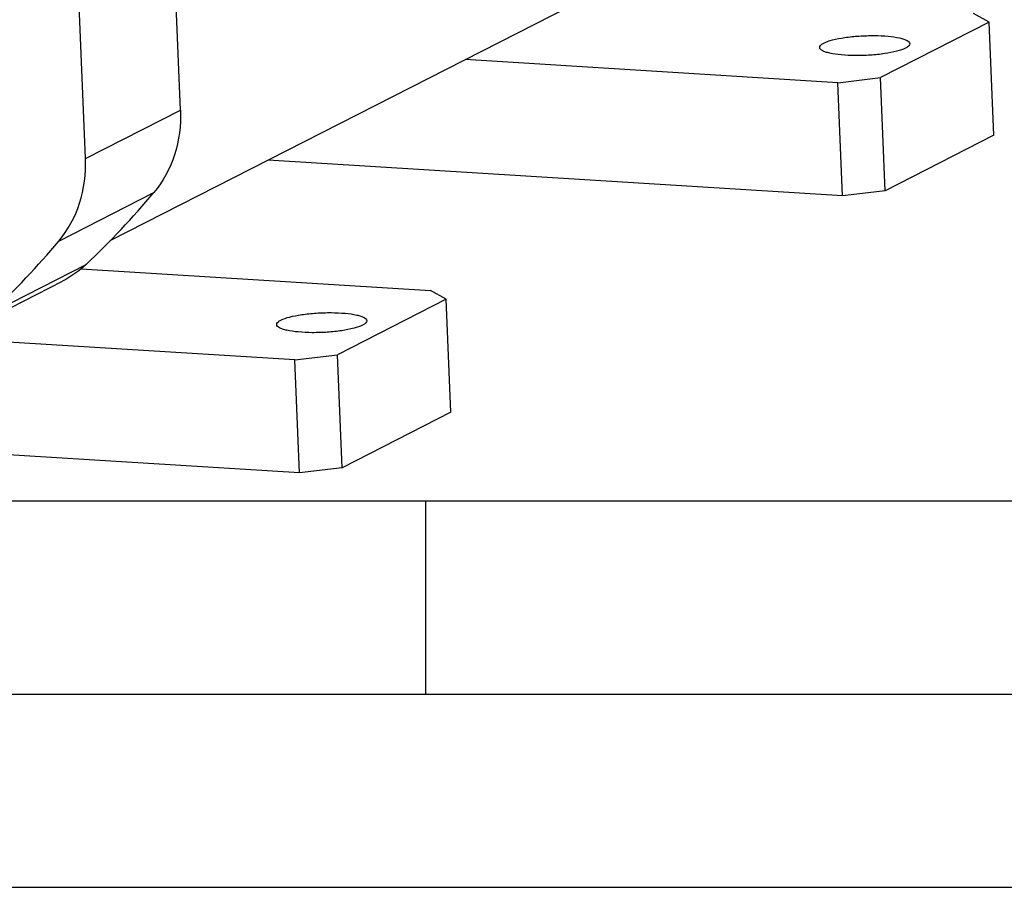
# Model space of a CAD drawing. Header units: millimetres. Extents: x 0 to 420, y 0 to 297.
# Tile 13 of 56: x 207 to 232, y 0 to 22. Entities that reach past the tile are written whole.
import ezdxf

# ---------------------------------------------------------------- set-up
doc = ezdxf.new("R2010")
doc.units = ezdxf.units.MM
doc.header["$LTSCALE"] = 23.1
doc.layers.get('0').update_dxf_attribs({"linetype": 'CONTINUOUS'})
doc.layers.add('COMPONENTS', color=7, linetype='CONTINUOUS')

msp = doc.modelspace()

# ---------------------------------------------------------------- linework, layer by layer
at = {"color": 7, "linetype": 'CONTINUOUS'}
msp.add_line((25, 10), (410, 10), dxfattribs=at)
at = {"color": 2, "linetype": 'CONTINUOUS'}
for p, q in [((217.5, 5), (217.5, 10)), ((20, 5), (415, 5)), ((0, 0), (232.75, 0))]:
    msp.add_line(p, q, dxfattribs=at)
at = {"layer": 'COMPONENTS', "color": 7, "linetype": 'CONTINUOUS'}
for p, q in [((211.15243, 20.10923), (209.77819, 53.02333)), ((208.69296, 18.85463), (207.31873, 51.76874)), ((223.93515, 24.17767), (209.32899, 16.72694)), ((232.08121, 22.38467), (231.67768, 22.61081)), ((232.08121, 22.38467), (229.27039, 20.95085)), ((232.20333, 19.45975), (232.08121, 22.38467)), ((228.16416, 20.81853), (218.52433, 21.41756)), ((228.16416, 20.81853), (229.27039, 20.95085)), ((229.39251, 18.02593), (229.27039, 20.95085)), ((228.28628, 17.89361), (228.16416, 20.81853)), ((208.69296, 18.85463), (211.15243, 20.10923)), ((232.20333, 19.45975), (229.39251, 18.02593)), ((228.28628, 17.89361), (213.42632, 18.81702)), ((208.00409, 16.72335), (210.46356, 17.97795)), ((229.39251, 18.02593), (228.28628, 17.89361)), ((206.25311, 14.86402), (208.71257, 16.11862)), ((208.58253, 16.00351), (217.62359, 15.44169)), ((205.64192, 14.43108), (208.10139, 15.68568)), ((218.02712, 15.21556), (217.62359, 15.44169)), ((218.02712, 15.21556), (215.2163, 13.78173)), ((218.14924, 12.29063), (218.02712, 15.21556)), ((214.11007, 13.64942), (205.03668, 14.21324)), ((214.11007, 13.64942), (215.2163, 13.78173)), ((215.33842, 10.85681), (215.2163, 13.78173)), ((214.23219, 10.72449), (169.09031, 13.52965)), ((214.23219, 10.72449), (214.11007, 13.64942)), ((218.14924, 12.29063), (215.33842, 10.85681)), ((215.33842, 10.85681), (214.23219, 10.72449))]:
    msp.add_line(p, q, dxfattribs=at)
for centre in [(192.91005, 32.75444), (190.45058, 31.49984)]:
    msp.add_arc(centre, 22.94494, 313.528478, 319.909428, dxfattribs=at)
for points, knots in [([(227.80725, 21.84602), (227.8773, 21.88175), (228.05655, 21.93781), (228.36257, 21.99586), (228.72451, 22.03266), (229.10141, 22.0444), (229.45242, 22.02875), (229.70849, 21.99519), (229.87212, 21.95045), (229.96466, 21.91399), (230.02821, 21.86468), (230.02973, 21.82908)], [0, 0, 0, 0, 0.10265954, 0.24291128, 0.40677477, 0.57686467, 0.73498315, 0.86453622, 0.91456116, 0.95346994, 1, 1, 1, 1]), ([(227.69844, 21.73161), (227.69802, 21.74133), (227.70507, 21.77023), (227.74481, 21.81098), (227.78369, 21.834), (227.80725, 21.84602)], [0, 0, 0, 0, 0.17725192, 0.51834669, 1, 1, 1, 1]), ([(229.92092, 21.71467), (229.85087, 21.67894), (229.67163, 21.62287), (229.36561, 21.56483), (229.00366, 21.52803), (228.62676, 21.51629), (228.27576, 21.53194), (228.01969, 21.5655), (227.85606, 21.61024), (227.76351, 21.6467), (227.69996, 21.696), (227.69844, 21.73161)], [0, 0, 0, 0, 0.10265954, 0.24291128, 0.40677477, 0.57686467, 0.73498315, 0.86453622, 0.91456116, 0.95346994, 1, 1, 1, 1]), ([(230.02973, 21.82908), (230.03015, 21.81935), (230.02311, 21.79045), (229.98336, 21.7497), (229.94448, 21.72669), (229.92092, 21.71467)], [0, 0, 0, 0, 0.17725192, 0.51834669, 1, 1, 1, 1]), ([(211.15243, 20.10923), (211.16863, 19.72109), (211.07403, 18.94961), (210.70266, 18.26179), (210.46356, 17.97795)], [0, 0, 0, 0, 0.51141747, 1, 1, 1, 1]), ([(208.00409, 16.72335), (208.2432, 17.0072), (208.61456, 17.69501), (208.70917, 18.46649), (208.69296, 18.85463)], [0, 0, 0, 0, 0.48858253, 1, 1, 1, 1]), ([(213.75316, 14.6769), (213.82321, 14.71263), (214.00246, 14.7687), (214.30848, 14.82674), (214.67042, 14.86354), (215.04732, 14.87528), (215.39833, 14.85963), (215.6544, 14.82607), (215.81803, 14.78133), (215.91057, 14.74487), (215.97412, 14.69557), (215.97565, 14.65996)], [0, 0, 0, 0, 0.10265954, 0.24291128, 0.40677477, 0.57686467, 0.73498315, 0.86453622, 0.91456116, 0.95346994, 1, 1, 1, 1]), ([(213.64435, 14.5625), (213.64393, 14.57222), (213.65098, 14.60112), (213.69072, 14.64187), (213.7296, 14.66488), (213.75316, 14.6769)], [0, 0, 0, 0, 0.17725192, 0.51834669, 1, 1, 1, 1]), ([(215.86683, 14.54556), (215.79678, 14.50982), (215.61754, 14.45376), (215.31152, 14.39571), (214.94957, 14.35891), (214.57267, 14.34717), (214.22167, 14.36282), (213.9656, 14.39638), (213.80197, 14.44112), (213.70942, 14.47758), (213.64587, 14.52689), (213.64435, 14.5625)], [0, 0, 0, 0, 0.10265954, 0.24291128, 0.40677477, 0.57686467, 0.73498315, 0.86453622, 0.91456116, 0.95346994, 1, 1, 1, 1]), ([(215.97565, 14.65996), (215.97606, 14.65024), (215.96902, 14.62134), (215.92927, 14.58059), (215.89039, 14.55757), (215.86683, 14.54556)], [0, 0, 0, 0, 0.17725192, 0.51834669, 1, 1, 1, 1])]:
    msp.add_open_spline(points, degree=3, knots=knots, dxfattribs=at)
msp.add_open_spline([(208.71257, 16.11862), (208.53158, 15.94673), (208.32388, 15.79918), (208.10153, 15.68575)], degree=3, dxfattribs=at)

doc.saveas('drawing.dxf')
